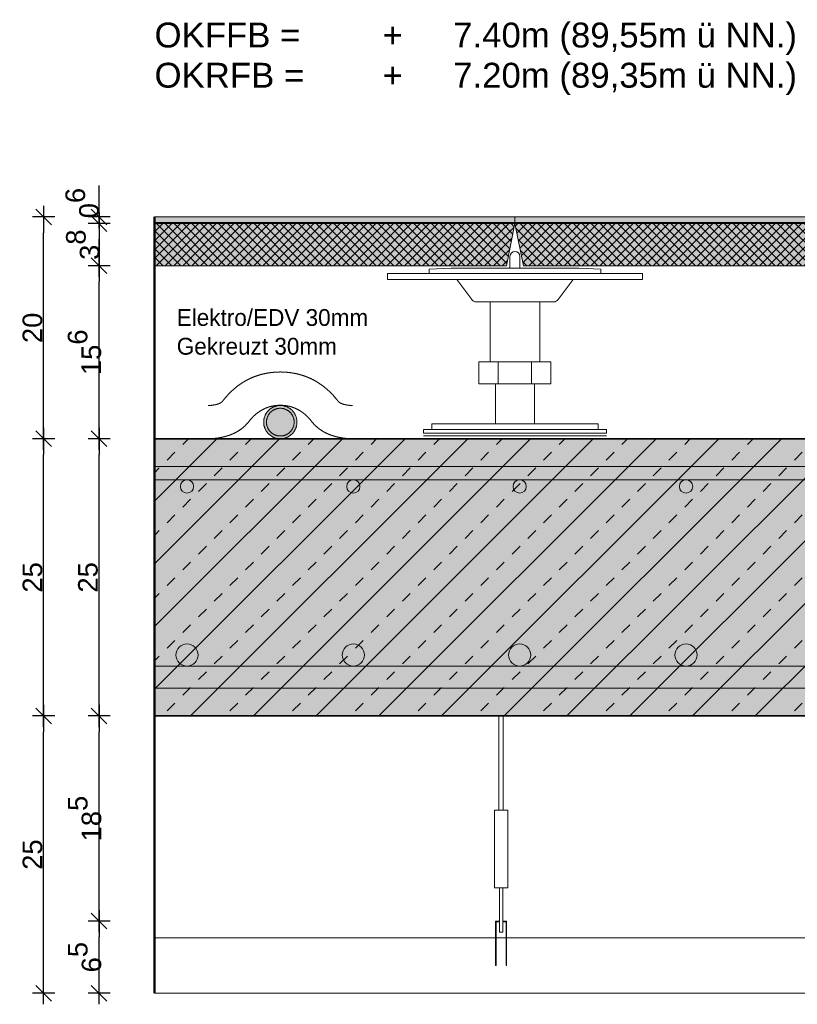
# Model space of a CAD drawing. Header units: metres. Extents: x 0.9 to 30.1, y -10.7 to 8.6.
# Tile 243 of 256: x 16.258 to 16.959, y 3.059 to 3.947. Entities that reach past the tile are written whole.
import ezdxf

# ---------------------------------------------------------------- set-up
doc = ezdxf.new("R2010")
doc.units = ezdxf.units.M
doc.header["$PDMODE"] = 1
doc.header["$PDSIZE"] = -2
doc.linetypes.add('ISO-03 Gestrichelt mit Abstand', pattern=[0.6096, 0.24384, -0.36576])
doc.layers.get('0').update_dxf_attribs({"lineweight": 25})
doc.layers.add('Bemaßung', color=7, linetype='Continuous', lineweight=9)
doc.layers.add('Keine', color=7, linetype='Continuous', lineweight=9)
doc.layers.get('0').freeze()
doc.styles.add('Arial', font='arial.ttf')
doc.styles.add('Century Gothic', font='GOTHIC.TTF')
doc.dimstyles.new('boris100', dxfattribs={"dimtxt": 17.652669, "dimasz": 0.001414, "dimexe": 0.001, "dimexo": 0.01, "dimgap": 0.0001, "dimtad": 1, "dimdec": 4, "dimtxsty": 'Arial', "dimblk": 'VW_SLASH', "dimblk1": 'VW_SLASH', "dimblk2": 'VW_SLASH', "dimcen": 0, "dimdle": 0.001, "dimadec": 3, "dimazin": 0, "dimtfac": 0.8, "dimtdec": 4, "dimtix": 1, "dimtmove": 0, "dimatfit": 0, "dimldrblk": 'VW_FILLEDARROW', "dimfxl": 0.001, "dimfxlon": 1, "dimfrac": 2, "dimtolj": 1, "dimarcsym": 0})
pattern_1 = [(45, (0, 0), (0, -0.008), []), (-45, (0, 0), (0.008, 0), [])]

# ---------------------------------------------------------------- blocks, each defined once
blk = doc.blocks.new('VW_SLASH')
at = {"color": 0, "linetype": 'ByBlock', "lineweight": -2, "transparency": 16777216}
blk.add_line((0.707, 0), (-1, 0), dxfattribs=at)
at = {"color": 0, "linetype": 'Continuous', "lineweight": 20, "transparency": 16777216, "flags": 128}
blk.add_lwpolyline([(0.5, 0.5), (-0.5, -0.5)], dxfattribs=at)
blk = doc.blocks.new('*D91')
at = {"layer": 'Bemaßung', "color": 0, "lineweight": -2}
for p, q in [((16.2894, 3.76891), (16.2694, 3.76891)), ((16.2794, 3.58305), (16.2794, 3.75477)), ((16.2894, 3.56891), (16.2694, 3.56891))]:
    blk.add_line(p, q, dxfattribs=at)
at = {"layer": 'Defpoints', "color": 0}
for p in [(16.2794, 3.76891), (16.3794, 3.76891), (16.3794, 3.56891)]:
    blk.add_point(p, dxfattribs=at)
at = {"layer": 'Bemaßung', "color": 0, "lineweight": -2, "xscale": 0.014138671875, "yscale": 0.014138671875, "zscale": 0.014138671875}
for p, rotation in [((16.2794, 3.76891), 90), ((16.2794, 3.56891), 270)]:
    blk.add_blockref('VW_SLASH', p, dxfattribs=dict(at, rotation=rotation))
at = {"layer": 'Bemaßung', "color": 0, "insert": (16.26939, 3.66891), "char_height": 0.017653, "attachment_point": 5, "rotation": 90, "style": 'Arial'}
blk.add_mtext('\\A1;20', dxfattribs=at)
blk = doc.blocks.new('VW_FILLEDARROW')
at = {"linetype": 'Continuous', "lineweight": 5, "true_color": 0xb9b9b9, "transparency": 16777216}
h = blk.add_hatch(dxfattribs=at)
h.set_pattern_fill('Dämm', color=9, style=0, pattern_type=2)
h.set_pattern_definition([(-45, (0, 0), (0.00053033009, 0.00053033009), []), (-135, (0, 0), (0.00053033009, -0.00053033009), [])])
h.paths.add_polyline_path([(-2.246, 0.602), (0, 0), (-2.246, -0.602)])
at = {"color": 0, "linetype": 'Continuous', "lineweight": 5, "transparency": 16777216, "flags": 128}
blk.add_lwpolyline([(-2.246, 0.602), (0, 0), (-2.246, -0.602)], close=True, dxfattribs=at)
blk = doc.blocks.new('*D92')
at = {"layer": 'Bemaßung', "color": 0, "lineweight": -2}
for p, q in [((16.2894, 3.56891), (16.2694, 3.56891)), ((16.2794, 3.33305), (16.2794, 3.55477)), ((16.2894, 3.31891), (16.2694, 3.31891))]:
    blk.add_line(p, q, dxfattribs=at)
at = {"layer": 'Defpoints', "color": 0}
for p in [(16.2794, 3.56891), (16.3794, 3.56891), (16.3794, 3.31891)]:
    blk.add_point(p, dxfattribs=at)
at = {"layer": 'Bemaßung', "color": 0, "lineweight": -2, "xscale": 0.014138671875, "yscale": 0.014138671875, "zscale": 0.014138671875}
for p, rotation in [((16.2794, 3.56891), 90), ((16.2794, 3.31891), 270)]:
    blk.add_blockref('VW_SLASH', p, dxfattribs=dict(at, rotation=rotation))
at = {"layer": 'Bemaßung', "color": 0, "insert": (16.26939, 3.44391), "char_height": 0.017653, "attachment_point": 5, "rotation": 90, "style": 'Arial'}
blk.add_mtext('\\A1;25', dxfattribs=at)
blk = doc.blocks.new('*D93')
at = {"layer": 'Bemaßung', "color": 0, "lineweight": -2}
for p, q in [((16.2894, 3.31891), (16.2694, 3.31891)), ((16.2794, 3.08305), (16.2794, 3.30477)), ((16.2894, 3.06891), (16.2694, 3.06891))]:
    blk.add_line(p, q, dxfattribs=at)
at = {"layer": 'Defpoints', "color": 0}
for p in [(16.2794, 3.31891), (16.3794, 3.31891), (16.3794, 3.06891)]:
    blk.add_point(p, dxfattribs=at)
at = {"layer": 'Bemaßung', "color": 0, "lineweight": -2, "xscale": 0.014138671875, "yscale": 0.014138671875, "zscale": 0.014138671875}
for p, rotation in [((16.2794, 3.31891), 90), ((16.2794, 3.06891), 270)]:
    blk.add_blockref('VW_SLASH', p, dxfattribs=dict(at, rotation=rotation))
at = {"layer": 'Bemaßung', "color": 0, "insert": (16.26939, 3.19391), "char_height": 0.017653, "attachment_point": 5, "rotation": 90, "style": 'Arial'}
blk.add_mtext('\\A1;25', dxfattribs=at)
blk = doc.blocks.new('*D94')
at = {"layer": 'Bemaßung', "color": 0, "lineweight": -2}
for p, q in [((16.3294, 3.78305), (16.3294, 3.79719)), ((16.3394, 3.76891), (16.3194, 3.76891)), ((16.3294, 3.76291), (16.3294, 3.76891)), ((16.3394, 3.76291), (16.3194, 3.76291)), ((16.3294, 3.74877), (16.3294, 3.73463))]:
    blk.add_line(p, q, dxfattribs=at)
at = {"layer": 'Defpoints', "color": 0}
for p in [(16.3294, 3.76891), (16.3794, 3.76891), (16.3794, 3.76291)]:
    blk.add_point(p, dxfattribs=at)
at = {"layer": 'Bemaßung', "color": 0, "lineweight": -2, "xscale": 0.014138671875, "yscale": 0.014138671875, "zscale": 0.014138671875}
for p, rotation in [((16.3294, 3.76891), 270), ((16.3294, 3.76291), 90)]:
    blk.add_blockref('VW_SLASH', p, dxfattribs=dict(at, rotation=rotation))
at = {"layer": 'Bemaßung', "color": 0, "insert": (16.3142, 3.78147), "char_height": 0.0176527, "attachment_point": 5, "rotation": 90, "style": 'Arial'}
blk.add_mtext('\\A1;0\\S6^ ;', dxfattribs=at)
blk = doc.blocks.new('*D95')
at = {"layer": 'Bemaßung', "color": 0, "lineweight": -2}
for p, q in [((16.3394, 3.76291), (16.3194, 3.76291)), ((16.3294, 3.73905), (16.3294, 3.74877)), ((16.3394, 3.72491), (16.3194, 3.72491))]:
    blk.add_line(p, q, dxfattribs=at)
at = {"layer": 'Defpoints', "color": 0}
for p in [(16.3294, 3.76291), (16.3794, 3.76291), (16.3794, 3.72491)]:
    blk.add_point(p, dxfattribs=at)
at = {"layer": 'Bemaßung', "color": 0, "lineweight": -2, "xscale": 0.014138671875, "yscale": 0.014138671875, "zscale": 0.014138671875}
for p, rotation in [((16.3294, 3.76291), 90), ((16.3294, 3.72491), 270)]:
    blk.add_blockref('VW_SLASH', p, dxfattribs=dict(at, rotation=rotation))
at = {"layer": 'Bemaßung', "color": 0, "insert": (16.31475, 3.74391), "char_height": 0.0176527, "attachment_point": 5, "rotation": 90, "style": 'Arial'}
blk.add_mtext('\\A1;3\\S8^ ;', dxfattribs=at)
blk = doc.blocks.new('*D96')
at = {"layer": 'Bemaßung', "color": 0, "lineweight": -2}
for p, q in [((16.3394, 3.72491), (16.3194, 3.72491)), ((16.3294, 3.58305), (16.3294, 3.71077)), ((16.3394, 3.56891), (16.3194, 3.56891))]:
    blk.add_line(p, q, dxfattribs=at)
at = {"layer": 'Defpoints', "color": 0}
for p in [(16.3294, 3.72491), (16.3794, 3.72491), (16.3794, 3.56891)]:
    blk.add_point(p, dxfattribs=at)
at = {"layer": 'Bemaßung', "color": 0, "lineweight": -2, "xscale": 0.014138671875, "yscale": 0.014138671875, "zscale": 0.014138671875}
for p, rotation in [((16.3294, 3.72491), 90), ((16.3294, 3.56891), 270)]:
    blk.add_blockref('VW_SLASH', p, dxfattribs=dict(at, rotation=rotation))
at = {"layer": 'Bemaßung', "color": 0, "insert": (16.31629, 3.64691), "char_height": 0.0176527, "attachment_point": 5, "rotation": 90, "style": 'Arial'}
blk.add_mtext('\\A1;15\\S6^ ;', dxfattribs=at)
blk = doc.blocks.new('*D97')
at = {"layer": 'Bemaßung', "color": 0, "lineweight": -2}
for p, q in [((16.3394, 3.56891), (16.3194, 3.56891)), ((16.3294, 3.33305), (16.3294, 3.55477)), ((16.3394, 3.31891), (16.3194, 3.31891))]:
    blk.add_line(p, q, dxfattribs=at)
at = {"layer": 'Defpoints', "color": 0}
for p in [(16.3294, 3.56891), (16.3794, 3.56891), (16.3794, 3.31891)]:
    blk.add_point(p, dxfattribs=at)
at = {"layer": 'Bemaßung', "color": 0, "lineweight": -2, "xscale": 0.014138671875, "yscale": 0.014138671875, "zscale": 0.014138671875}
for p, rotation in [((16.3294, 3.56891), 90), ((16.3294, 3.31891), 270)]:
    blk.add_blockref('VW_SLASH', p, dxfattribs=dict(at, rotation=rotation))
at = {"layer": 'Bemaßung', "color": 0, "insert": (16.31939, 3.44391), "char_height": 0.017653, "attachment_point": 5, "rotation": 90, "style": 'Arial'}
blk.add_mtext('\\A1;25', dxfattribs=at)
blk = doc.blocks.new('*D98')
at = {"layer": 'Bemaßung', "color": 0, "lineweight": -2}
for p, q in [((16.3394, 3.31891), (16.3194, 3.31891)), ((16.3294, 3.14805), (16.3294, 3.30477)), ((16.3394, 3.13391), (16.3194, 3.13391))]:
    blk.add_line(p, q, dxfattribs=at)
at = {"layer": 'Defpoints', "color": 0}
for p in [(16.3294, 3.31891), (16.3794, 3.31891), (16.6869, 3.13391)]:
    blk.add_point(p, dxfattribs=at)
at = {"layer": 'Bemaßung', "color": 0, "lineweight": -2, "xscale": 0.014138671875, "yscale": 0.014138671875, "zscale": 0.014138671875}
for p, rotation in [((16.3294, 3.31891), 90), ((16.3294, 3.13391), 270)]:
    blk.add_blockref('VW_SLASH', p, dxfattribs=dict(at, rotation=rotation))
at = {"layer": 'Bemaßung', "color": 0, "insert": (16.31645, 3.22641), "char_height": 0.0176527, "attachment_point": 5, "rotation": 90, "style": 'Arial'}
blk.add_mtext('\\A1;18\\S5^ ;', dxfattribs=at)
blk = doc.blocks.new('*D99')
at = {"layer": 'Bemaßung', "color": 0, "lineweight": -2}
for p, q in [((16.3394, 3.13391), (16.3194, 3.13391)), ((16.3294, 3.08305), (16.3294, 3.11977)), ((16.3394, 3.06891), (16.3194, 3.06891))]:
    blk.add_line(p, q, dxfattribs=at)
at = {"layer": 'Defpoints', "color": 0}
for p in [(16.3294, 3.13391), (16.6869, 3.13391), (16.3794, 3.06891)]:
    blk.add_point(p, dxfattribs=at)
at = {"layer": 'Bemaßung', "color": 0, "lineweight": -2, "xscale": 0.014138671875, "yscale": 0.014138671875, "zscale": 0.014138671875}
for p, rotation in [((16.3294, 3.13391), 90), ((16.3294, 3.06891), 270)]:
    blk.add_blockref('VW_SLASH', p, dxfattribs=dict(at, rotation=rotation))
at = {"layer": 'Bemaßung', "color": 0, "insert": (16.31645, 3.10141), "char_height": 0.0176527, "attachment_point": 5, "rotation": 90, "style": 'Arial'}
blk.add_mtext('\\A1;6\\S5^ ;', dxfattribs=at)

msp = doc.modelspace()

# ---------------------------------------------------------------- hatches: boundary and pattern name
at = {"layer": 'Keine', "linetype": 'Continuous', "lineweight": 0, "true_color": 0x666666, "transparency": 33554687}
for points in [[(16.3794, 3.76891), (16.7044, 3.76891), (16.7044, 3.76391), (16.3794, 3.76391)], [(16.7044, 3.76891), (17.3044, 3.76891), (17.3044, 3.76391), (16.7044, 3.76391)]]:
    msp.add_hatch(color=251, dxfattribs=at).paths.add_polyline_path(points)
at = {"layer": 'Keine', "linetype": 'Continuous', "lineweight": 0, "true_color": 0xcccccc, "transparency": 33554687}
for points in [[(16.3794, 3.76391), (16.7044, 3.76391), (16.7044, 3.76291), (16.3794, 3.76291)], [(16.7044, 3.76391), (17.3044, 3.76391), (17.3044, 3.76291), (16.7044, 3.76291)]]:
    msp.add_hatch(color=254, dxfattribs=at).paths.add_polyline_path(points)
at = {"layer": 'Keine', "linetype": 'Continuous', "lineweight": 0, "true_color": 0x808080, "transparency": 33554687}
msp.add_hatch(color=8, dxfattribs=at).paths.add_polyline_path([(16.48532, 3.5969), (16.4862, 3.59737), (16.4871, 3.59778), (16.48801, 3.59812), (16.48894, 3.59841), (16.48989, 3.59863), (16.49085, 3.59878), (16.49183, 3.59888), (16.49282, 3.59891), (16.49382, 3.59888), (16.4948, 3.59878), (16.49576, 3.59863), (16.49671, 3.59841), (16.49764, 3.59812), (16.49855, 3.59778), (16.49945, 3.59737), (16.50032, 3.5969), (16.50117, 3.59637), (16.50197, 3.5958), (16.50273, 3.59518), (16.50344, 3.59452), (16.5041, 3.59381), (16.50472, 3.59306), (16.50529, 3.59225), (16.50581, 3.59141), (16.50629, 3.59053), (16.50669, 3.58963), (16.50704, 3.58872), (16.50732, 3.58779), (16.50754, 3.58685), (16.5077, 3.58588), (16.50779, 3.5849), (16.50782, 3.58391), (16.50779, 3.58291), (16.5077, 3.58193), (16.50754, 3.58097), (16.50732, 3.58002), (16.50704, 3.57909), (16.50669, 3.57818), (16.50629, 3.57729), (16.50581, 3.57641), (16.50529, 3.57556), (16.50472, 3.57476), (16.5041, 3.574), (16.50344, 3.57329), (16.50273, 3.57263), (16.50197, 3.57201), (16.50117, 3.57144), (16.50032, 3.57092), (16.49945, 3.57045), (16.49855, 3.57004), (16.49764, 3.56969), (16.49671, 3.56941), (16.49576, 3.56919), (16.4948, 3.56903), (16.49382, 3.56894), (16.49282, 3.56891), (16.49183, 3.56894), (16.49085, 3.56903), (16.48989, 3.56919), (16.48894, 3.56941), (16.48801, 3.56969), (16.4871, 3.57004), (16.4862, 3.57045), (16.48532, 3.57092), (16.48448, 3.57144), (16.48368, 3.57201), (16.48292, 3.57263), (16.48221, 3.57329), (16.48155, 3.574), (16.48093, 3.57476), (16.48036, 3.57556), (16.47983, 3.57641), (16.47936, 3.57729), (16.47895, 3.57818), (16.47861, 3.57909), (16.47833, 3.58002), (16.47811, 3.58097), (16.47795, 3.58193), (16.47786, 3.58291), (16.47782, 3.58391), (16.47786, 3.5849), (16.47795, 3.58588), (16.47811, 3.58685), (16.47833, 3.58779), (16.47861, 3.58872), (16.47895, 3.58963), (16.47936, 3.59053), (16.47983, 3.59141), (16.48036, 3.59225), (16.48093, 3.59306), (16.48155, 3.59381), (16.48221, 3.59452), (16.48292, 3.59518), (16.48368, 3.5958), (16.48448, 3.59637)])
at = {"layer": 'Keine', "linetype": 'Continuous', "lineweight": 0, "true_color": 0xeeeeee, "transparency": 33554687}
msp.add_hatch(color=7, dxfattribs=at).paths.add_polyline_path([(16.48657, 3.59473), (16.48731, 3.59513), (16.48805, 3.59547), (16.48881, 3.59575), (16.48959, 3.59599), (16.49037, 3.59617), (16.49118, 3.5963), (16.49199, 3.59638), (16.49282, 3.59641), (16.49365, 3.59638), (16.49447, 3.5963), (16.49527, 3.59617), (16.49606, 3.59599), (16.49684, 3.59575), (16.4976, 3.59547), (16.49834, 3.59513), (16.49907, 3.59473), (16.49978, 3.5943), (16.50045, 3.59382), (16.50108, 3.5933), (16.50167, 3.59275), (16.50222, 3.59216), (16.50274, 3.59153), (16.50321, 3.59086), (16.50365, 3.59016), (16.50404, 3.58943), (16.50438, 3.58868), (16.50467, 3.58792), (16.50491, 3.58714), (16.50509, 3.58636), (16.50522, 3.58555), (16.5053, 3.58474), (16.50532, 3.58391), (16.5053, 3.58308), (16.50522, 3.58226), (16.50509, 3.58146), (16.50491, 3.58067), (16.50467, 3.5799), (16.50438, 3.57914), (16.50404, 3.57839), (16.50365, 3.57766), (16.50321, 3.57695), (16.50274, 3.57628), (16.50222, 3.57565), (16.50167, 3.57506), (16.50108, 3.57451), (16.50045, 3.574), (16.49978, 3.57352), (16.49907, 3.57308), (16.49834, 3.57269), (16.4976, 3.57235), (16.49684, 3.57206), (16.49606, 3.57183), (16.49527, 3.57164), (16.49447, 3.57151), (16.49365, 3.57143), (16.49282, 3.57141), (16.49199, 3.57143), (16.49118, 3.57151), (16.49037, 3.57164), (16.48959, 3.57183), (16.48881, 3.57206), (16.48805, 3.57235), (16.48731, 3.57269), (16.48657, 3.57308), (16.48587, 3.57352), (16.4852, 3.574), (16.48457, 3.57451), (16.48398, 3.57506), (16.48343, 3.57565), (16.48291, 3.57628), (16.48244, 3.57695), (16.482, 3.57766), (16.48161, 3.57839), (16.48127, 3.57914), (16.48098, 3.5799), (16.48074, 3.58067), (16.48056, 3.58146), (16.48043, 3.58226), (16.48035, 3.58308), (16.48032, 3.58391), (16.48035, 3.58474), (16.48043, 3.58555), (16.48056, 3.58636), (16.48074, 3.58714), (16.48098, 3.58792), (16.48127, 3.58868), (16.48161, 3.58943), (16.482, 3.59016), (16.48244, 3.59086), (16.48291, 3.59153), (16.48343, 3.59216), (16.48398, 3.59275), (16.48457, 3.5933), (16.4852, 3.59382), (16.48587, 3.5943)])
at = {"layer": 'Keine', "linetype": 'Continuous', "lineweight": 0, "true_color": 0xdddddd, "transparency": 33554687}
for points in [[(16.3794, 3.54391), (16.3794, 3.53191), (17.6294, 3.53191), (17.6294, 3.54391)], [(16.3794, 3.36391), (16.3794, 3.34391), (17.6294, 3.34391), (17.6294, 3.36391)]]:
    msp.add_hatch(color=254, dxfattribs=at).paths.add_polyline_path(points)
h = msp.add_hatch(color=254, dxfattribs=at)
edge = h.paths.add_edge_path()
edge.add_arc((16.40866, 3.52591), 0.006, 0, 360)
h = msp.add_hatch(color=254, dxfattribs=at)
edge = h.paths.add_edge_path()
edge.add_arc((16.55866, 3.52591), 0.006, 0, 360)
h = msp.add_hatch(color=254, dxfattribs=at)
edge = h.paths.add_edge_path()
edge.add_arc((16.70866, 3.52591), 0.006, 0, 360)
h = msp.add_hatch(color=254, dxfattribs=at)
edge = h.paths.add_edge_path()
edge.add_arc((16.85866, 3.52591), 0.006, 0, 360)
h = msp.add_hatch(color=254, dxfattribs=at)
edge = h.paths.add_edge_path()
edge.add_arc((16.40866, 3.37391), 0.01, 0, 360)
h = msp.add_hatch(color=254, dxfattribs=at)
edge = h.paths.add_edge_path()
edge.add_arc((16.55866, 3.37391), 0.01, 0, 360)
h = msp.add_hatch(color=254, dxfattribs=at)
edge = h.paths.add_edge_path()
edge.add_arc((16.70866, 3.37391), 0.01, 0, 360)
h = msp.add_hatch(color=254, dxfattribs=at)
edge = h.paths.add_edge_path()
edge.add_arc((16.85866, 3.37391), 0.01, 0, 360)

# ---------------------------------------------------------------- linework, layer by layer
at = {"layer": 'Keine', "color": 7, "linetype": 'ISO-03 Gestrichelt mit Abstand', "lineweight": 13, "transparency": 33554687}
msp.add_line((16.6219, 3.57141), (16.7869, 3.57141), dxfattribs=at)
at = {"layer": 'Keine', "color": 7, "linetype": 'Continuous', "lineweight": 13, "transparency": 33554687, "flags": 128}
for points in [[(16.3794, 3.76891), (16.7044, 3.76891), (16.7044, 3.76391), (16.3794, 3.76391)], [(16.7044, 3.76891), (17.3044, 3.76891), (17.3044, 3.76391), (16.7044, 3.76391)]]:
    msp.add_lwpolyline(points, close=True, dxfattribs=at)
at = {"layer": 'Keine', "color": 7, "linetype": 'Continuous', "lineweight": 5, "transparency": 33554687, "flags": 128}
for points in [[(16.3794, 3.76391), (16.7044, 3.76391), (16.7044, 3.76291), (16.3794, 3.76291)], [(16.7044, 3.76391), (17.3044, 3.76391), (17.3044, 3.76291), (16.7044, 3.76291)]]:
    msp.add_lwpolyline(points, close=True, dxfattribs=at)
at = {"layer": 'Keine', "color": 9, "linetype": 'Continuous', "lineweight": 13, "transparency": 33554687, "flags": 128}
for points in [[(16.3794, 3.54391), (16.3794, 3.53191), (17.6294, 3.53191), (17.6294, 3.54391)], [(16.3794, 3.36391), (16.3794, 3.34391), (17.6294, 3.34391), (17.6294, 3.36391)]]:
    msp.add_lwpolyline(points, close=True, dxfattribs=at)
at = {"layer": 'Keine', "color": 9, "linetype": 'Continuous', "lineweight": 13, "transparency": 33554687}
for centre, radius in [((16.40866, 3.52591), 0.006), ((16.55866, 3.52591), 0.006), ((16.70866, 3.52591), 0.006), ((16.85866, 3.52591), 0.006), ((16.40866, 3.37391), 0.01), ((16.55866, 3.37391), 0.01), ((16.70866, 3.37391), 0.01), ((16.85866, 3.37391), 0.01)]:
    msp.add_circle(centre, radius, dxfattribs=at)
at = {"layer": 'Keine', "color": 7, "linetype": 'ISO-03 Gestrichelt mit Abstand', "lineweight": 13, "transparency": 33554687}
for points, knots in [([(16.55777, 3.59887), (16.54754, 3.59939), (16.52477, 3.62871), (16.49302, 3.62914), (16.49282, 3.62914), (16.49261, 3.62914), (16.46087, 3.62871), (16.43809, 3.59939), (16.42787, 3.59887)], [0, 0, 0, 0.059931, 0.497178, 0.5, 0.5, 0.502822, 0.940069, 1, 1, 1]), ([(16.55623, 3.56891), (16.53228, 3.57013), (16.50993, 3.59891), (16.49282, 3.59914), (16.4757, 3.59891), (16.45335, 3.57013), (16.4294, 3.56891)], [0, 0, 0, 0.25, 0.5, 0.5, 0.75, 1, 1, 1])]:
    msp.add_open_spline(points, degree=2, knots=knots, dxfattribs=at)
at = {"layer": 'Keine', "lineweight": 9, "transparency": 33554687}
for points in [[(16.48532, 3.5969), (16.4888, 3.59891), (16.49684, 3.59891), (16.5038, 3.59489), (16.50782, 3.58793), (16.50782, 3.57989), (16.5038, 3.57293), (16.49684, 3.56891), (16.4888, 3.56891), (16.48184, 3.57293), (16.47782, 3.57989), (16.47782, 3.58793), (16.48184, 3.59489), (16.48532, 3.5969)], [(16.48657, 3.59473), (16.48947, 3.59641), (16.49617, 3.59641), (16.50197, 3.59306), (16.50532, 3.58726), (16.50532, 3.58056), (16.50197, 3.57476), (16.49617, 3.57141), (16.48947, 3.57141), (16.48367, 3.57476), (16.48032, 3.58056), (16.48032, 3.58726), (16.48367, 3.59306), (16.48657, 3.59473)]]:
    msp.add_open_spline(points, degree=2, dxfattribs=at)

# ---------------------------------------------------------------- texts
at = {"layer": 'Keine', "color": 7, "transparency": 33554687, "insert": (16.3794, 3.94423), "char_height": 0.0224389, "attachment_point": 1, "line_spacing_factor": 0.969122, "style": 'Arial'}
msp.add_mtext('\\pxt1.297;OKFFB =^I   +^I7.40m (89,55m ü NN.)\\POKRFB =^I   +^I7.20m (89,35m ü NN.)', dxfattribs=at)
at = {"layer": 'Keine', "color": 7, "transparency": 33554687, "insert": (16.3994, 3.64454), "char_height": 0.015186, "width": 0.2658546, "attachment_point": 7, "line_spacing_factor": 1.024381, "style": 'Century Gothic'}
msp.add_mtext('Elektro/EDV 30mm\\P{\\C8;Gekreuzt 30mm}', dxfattribs=at)

# ---------------------------------------------------------------- dimensions: what is measured, and where the dimension line sits
at = {"layer": 'Bemaßung'}
for base, p1, p2, text, override, picture, middle in [((16.3294, 3.76891), (16.3794, 3.76291), (16.3794, 3.76891), '0\\S6^ ;', {"dimtxt": 0.017653, "dimasz": 0.014139, "dimexe": 0.01, "dimgap": 0.001, "dimdec": 3, "dimpost": '<>', "dimtxsty": 'Arial', "dimdle": 0.01, "dimtix": 0, "dimtmove": 2, "dimfxl": 0.01}, '*D94', (16.3142, 3.78147)), ((16.3294, 3.76291), (16.3794, 3.72491), (16.3794, 3.76291), '3\\S8^ ;', {"dimtxt": 0.017653, "dimasz": 0.014139, "dimexe": 0.01, "dimgap": 0.000451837, "dimdec": 3, "dimpost": '<>', "dimtxsty": 'Arial', "dimdle": 0.01, "dimtmove": 2, "dimfxl": 0.01}, '*D95', (16.31475, 3.74391))]:
    dim = msp.add_linear_dim(base=base, p1=p1, p2=p2, angle=270, text=text, dimstyle='boris100', override=override, dxfattribs=at)
    dim.commit()
    dim.dimension.update_dxf_attribs({"geometry": picture, "text_midpoint": middle, "dimtype": 160})
for base, p1, p2, text, override, picture, middle in [((16.2794, 3.76891), (16.3794, 3.56891), (16.3794, 3.76891), '20', {"dimtxt": 0.017653, "dimasz": 0.014139, "dimexe": 0.01, "dimgap": 0.001, "dimpost": '<>', "dimtxsty": 'Arial', "dimdle": 0.01, "dimtmove": 2, "dimfxl": 0.01}, '*D91', (16.26939, 3.66891)), ((16.3294, 3.72491), (16.3794, 3.56891), (16.3794, 3.72491), '15\\S6^ ;', {"dimtxt": 0.017653, "dimasz": 0.014139, "dimexe": 0.01, "dimgap": 0.001, "dimdec": 3, "dimpost": '<>', "dimtxsty": 'Arial', "dimdle": 0.01, "dimtmove": 2, "dimfxl": 0.01}, '*D96', (16.31629, 3.64691)), ((16.2794, 3.56891), (16.3794, 3.31891), (16.3794, 3.56891), '25', {"dimtxt": 0.017653, "dimasz": 0.014139, "dimexe": 0.01, "dimgap": 0.001, "dimpost": '<>', "dimtxsty": 'Arial', "dimdle": 0.01, "dimtmove": 2, "dimfxl": 0.01}, '*D92', (16.26939, 3.44391)), ((16.3294, 3.56891), (16.3794, 3.31891), (16.3794, 3.56891), '25', {"dimtxt": 0.017653, "dimasz": 0.014139, "dimexe": 0.01, "dimgap": 0.001, "dimdec": 3, "dimpost": '<>', "dimtxsty": 'Arial', "dimdle": 0.01, "dimtmove": 2, "dimfxl": 0.01}, '*D97', (16.31939, 3.44391))]:
    dim = msp.add_linear_dim(base=base, p1=p1, p2=p2, angle=270, text=text, dimstyle='boris100', override=override, dxfattribs=at)
    dim.commit()
    dim.dimension.update_dxf_attribs({"geometry": picture, "text_midpoint": middle})

# ---------------------------------------------------------------- wipeouts: each hides what was drawn before it
at = {"color": 255, "linetype": 'Continuous', "lineweight": 5, "transparency": 33554687}
msp.add_wipeout([(16.5894, 3.71791), (16.8194, 3.71791), (16.8194, 3.71241), (16.5894, 3.71241)], dxfattribs=at).dxf.layer = 'Keine'
at = {"color": 255, "linetype": 'Continuous', "lineweight": 9, "transparency": 33554687}
for points in [[(16.6899, 3.31891), (16.6939, 3.31891), (16.6939, 3.23391), (16.6899, 3.23391)], [(17.6294, 3.06891), (16.3794, 3.06891), (16.3794, 3.11891), (17.6294, 3.11891)]]:
    msp.add_wipeout(points, dxfattribs=at).dxf.layer = 'Keine'

# ---------------------------------------------------------------- next in the draw order: hatches: boundary and pattern name
at = {"layer": 'Keine', "linetype": 'Continuous', "lineweight": 0, "true_color": 0xc0c0c0, "transparency": 33554687}
msp.add_hatch(color=9, dxfattribs=at).paths.add_polyline_path([(16.3794, 3.56891), (17.6294, 3.56891), (17.6294, 3.31891), (16.3794, 3.31891)])
at = {"layer": 'Keine', "linetype": 'Continuous', "lineweight": 13, "true_color": 0x333333, "transparency": 33554687}
h = msp.add_hatch(dxfattribs=at)
h.set_pattern_fill('Stahlbeton-M1_10', color=250, style=0, pattern_type=2)
h.set_pattern_definition([(45, (0, 0), (0.02828427, -0.02828427), [0.01, -0.01])])
h.paths.add_polyline_path([(16.3794, 3.56891), (17.6294, 3.56891), (17.6294, 3.31891), (16.3794, 3.31891)])
at = {"layer": 'Keine', "linetype": 'Continuous', "lineweight": 13, "true_color": 0x4c4c4c, "transparency": 33554687}
h = msp.add_hatch(dxfattribs=at)
h.set_pattern_fill('Stahlbeton-M1_10-1', color=251, style=0, pattern_type=2)
h.set_pattern_definition([(-135, (0.012426, -0.013254), (0.02828427, -0.02828427), [])])
h.paths.add_polyline_path([(16.3794, 3.56891), (17.6294, 3.56891), (17.6294, 3.31891), (16.3794, 3.31891)])
at = {"layer": 'Keine', "linetype": 'Continuous', "lineweight": 0, "true_color": 0x7f7f7f, "transparency": 33554687}
msp.add_hatch(color=8, dxfattribs=at).paths.add_polyline_path([(16.6869, 3.09391), (16.6874, 3.09391), (16.6874, 3.13341), (16.6964, 3.13341), (16.6964, 3.09391), (16.6969, 3.09391), (16.6969, 3.13391), (16.6869, 3.13391)])

# ---------------------------------------------------------------- next in the draw order: linework, layer by layer
at = {"layer": 'Keine', "color": 255, "lineweight": 50}
msp.add_line((16.3794, 3.76891), (16.3794, 3.06891), dxfattribs=at)
at = {"layer": 'Keine', "color": 8, "linetype": 'Continuous', "lineweight": 5, "true_color": 0x808080, "transparency": 33554687, "flags": 128}
msp.add_lwpolyline([(16.5894, 3.71791), (16.8194, 3.71791), (16.8194, 3.71241), (16.5894, 3.71241)], close=True, dxfattribs=at)
at = {"layer": 'Keine', "color": 7, "linetype": 'Continuous', "lineweight": 35, "transparency": 33554687, "flags": 128}
msp.add_lwpolyline([(16.3794, 3.56891), (17.6294, 3.56891), (17.6294, 3.31891), (16.3794, 3.31891)], close=True, dxfattribs=at)
at = {"layer": 'Keine', "color": 7, "linetype": 'Continuous', "lineweight": 9, "transparency": 33554687, "flags": 128}
for points in [[(16.6899, 3.31891), (16.6939, 3.31891), (16.6939, 3.23391), (16.6899, 3.23391)], [(17.6294, 3.06891), (16.3794, 3.06891), (16.3794, 3.11891), (17.6294, 3.11891)]]:
    msp.add_lwpolyline(points, close=True, dxfattribs=at)
at = {"layer": 'Keine', "color": 7, "linetype": 'Continuous', "lineweight": 13, "transparency": 33554687, "flags": 128}
msp.add_lwpolyline([(16.6869, 3.09391), (16.6874, 3.09391), (16.6874, 3.13341), (16.6964, 3.13341), (16.6964, 3.09391), (16.6969, 3.09391), (16.6969, 3.13391), (16.6869, 3.13391)], close=True, dxfattribs=at)

# ---------------------------------------------------------------- next in the draw order: dimensions: what is measured, and where the dimension line sits
at = {"layer": 'Bemaßung'}
dim = msp.add_linear_dim(base=(16.2794, 3.31891), p1=(16.3794, 3.06891), p2=(16.3794, 3.31891), angle=270, text='25', dimstyle='boris100', override={"dimtxt": 0.017653, "dimasz": 0.014139, "dimexe": 0.01, "dimgap": 0.001, "dimpost": '<>', "dimtxsty": 'Arial', "dimdle": 0.01, "dimtmove": 2, "dimfxl": 0.01}, dxfattribs=at)
dim.commit()
dim.dimension.update_dxf_attribs({"geometry": '*D93', "text_midpoint": (16.26939, 3.19391)})

# ---------------------------------------------------------------- next in the draw order: wipeouts: each hides what was drawn before it
at = {"color": 255, "linetype": 'Continuous', "lineweight": 5, "transparency": 33554687}
for points in [[(16.6269, 3.71791), (16.6269, 3.72191), (16.6469, 3.72291), (16.7619, 3.72291), (16.7819, 3.72191), (16.7819, 3.71791)], [(16.6519, 3.71241), (16.7569, 3.71241), (16.7434, 3.69441), (16.74302, 3.69397), (16.7426, 3.69357), (16.74214, 3.69322), (16.74163, 3.69294), (16.7411, 3.69271), (16.74055, 3.69254), (16.73998, 3.69244), (16.7394, 3.69241), (16.6694, 3.69241), (16.66882, 3.69244), (16.66825, 3.69254), (16.66769, 3.69271), (16.66716, 3.69294), (16.66666, 3.69322), (16.66619, 3.69357), (16.66577, 3.69397), (16.6654, 3.69441)]]:
    msp.add_wipeout(points, dxfattribs=at).dxf.layer = 'Keine'
at = {"color": 255, "linetype": 'Continuous', "lineweight": 9, "transparency": 33554687}
msp.add_wipeout([(16.6859, 3.23391), (16.6979, 3.23391), (16.6979, 3.16391), (16.6859, 3.16391)], dxfattribs=at).dxf.layer = 'Keine'

# ---------------------------------------------------------------- next in the draw order: linework, layer by layer
at = {"layer": 'Keine', "color": 7, "linetype": 'Continuous', "lineweight": 5, "transparency": 33554687, "flags": 128}
msp.add_lwpolyline([(16.6269, 3.71791), (16.6269, 3.72191), (16.6469, 3.72291), (16.7619, 3.72291), (16.7819, 3.72191), (16.7819, 3.71791)], close=True, dxfattribs=at)
msp.add_lwpolyline([(16.6519, 3.71241), (16.7569, 3.71241), (16.7434, 3.69441, -0.236068), (16.7394, 3.69241), (16.6694, 3.69241, -0.236068), (16.6654, 3.69441)], format="xyb", close=True, dxfattribs=at)
at = {"layer": 'Keine', "color": 7, "linetype": 'Continuous', "lineweight": 9, "transparency": 33554687, "flags": 128}
msp.add_lwpolyline([(16.6859, 3.23391), (16.6979, 3.23391), (16.6979, 3.16391), (16.6859, 3.16391)], close=True, dxfattribs=at)

# ---------------------------------------------------------------- next in the draw order: wipeouts: each hides what was drawn before it
at = {"color": 255, "linetype": 'Continuous', "lineweight": 5, "transparency": 33554687}
for points in [[(16.7089, 3.73341), (16.7089, 3.72291), (16.6999, 3.72291), (16.6999, 3.73341), (16.69999, 3.73429), (16.70024, 3.73513), (16.70066, 3.73591), (16.70122, 3.73659), (16.7019, 3.73715), (16.70268, 3.73757), (16.70352, 3.73782), (16.70528, 3.73782), (16.70612, 3.73757), (16.7069, 3.73715), (16.70758, 3.73659), (16.70814, 3.73591), (16.70856, 3.73513), (16.70881, 3.73429)], [(16.6819, 3.69241), (16.7269, 3.69241), (16.7269, 3.63841), (16.6819, 3.63841)]]:
    msp.add_wipeout(points, dxfattribs=at).dxf.layer = 'Keine'
at = {"color": 255, "linetype": 'Continuous', "lineweight": 9, "transparency": 33554687}
msp.add_wipeout([(16.6904, 3.16391), (16.6934, 3.16391), (16.6934, 3.12391), (16.6904, 3.12391)], dxfattribs=at).dxf.layer = 'Keine'

# ---------------------------------------------------------------- next in the draw order: hatches: boundary and pattern name
at = {"layer": 'Keine', "linetype": 'Continuous', "lineweight": 0, "true_color": 0xeeeeee, "transparency": 33554687}
for points in [[(16.3794, 3.72491), (16.3794, 3.76291), (16.7044, 3.76291), (16.69664, 3.72491)], [(16.71216, 3.72491), (16.7044, 3.76291), (17.3044, 3.76291), (17.29664, 3.72491)]]:
    msp.add_hatch(color=7, dxfattribs=at).paths.add_polyline_path(points)
at = {"layer": 'Keine', "linetype": 'Continuous', "lineweight": 5, "transparency": 33554687}
h = msp.add_hatch(dxfattribs=at)
h.set_pattern_fill('Dämmung FBHdvDfv', style=0, pattern_type=2)
h.set_pattern_definition(pattern_1)
h.paths.add_polyline_path([(16.3794, 3.72491), (16.3794, 3.76291), (16.7044, 3.76291), (16.69664, 3.72491)])
h = msp.add_hatch(dxfattribs=at)
h.set_pattern_fill('Dämmung FBHdvDfv', style=0, pattern_type=2)
h.set_pattern_definition(pattern_1)
h.paths.add_polyline_path([(16.71216, 3.72491), (16.7044, 3.76291), (17.3044, 3.76291), (17.29664, 3.72491)])

# ---------------------------------------------------------------- next in the draw order: linework, layer by layer
at = {"layer": 'Keine', "color": 7, "linetype": 'Continuous', "lineweight": 5, "transparency": 33554687, "flags": 128}
for points in [[(16.3794, 3.72491), (16.3794, 3.76291), (16.7044, 3.76291), (16.69664, 3.72491)], [(16.71216, 3.72491), (16.7044, 3.76291), (17.3044, 3.76291), (17.29664, 3.72491)], [(16.6819, 3.69241), (16.7269, 3.69241), (16.7269, 3.63841), (16.6819, 3.63841)]]:
    msp.add_lwpolyline(points, close=True, dxfattribs=at)
msp.add_lwpolyline([(16.7089, 3.73341), (16.7089, 3.72291), (16.6999, 3.72291), (16.6999, 3.73341, -1), (16.7089, 3.73341)], format="xyb", close=True, dxfattribs=at)
at = {"layer": 'Keine', "color": 7, "linetype": 'Continuous', "lineweight": 9, "transparency": 33554687, "flags": 128}
msp.add_lwpolyline([(16.6904, 3.16391), (16.6934, 3.16391), (16.6934, 3.12391), (16.6904, 3.12391)], close=True, dxfattribs=at)

# ---------------------------------------------------------------- next in the draw order: dimensions: what is measured, and where the dimension line sits
at = {"layer": 'Bemaßung'}
for base, p1, p2, text, picture, middle in [((16.3294, 3.31891), (16.6869, 3.13391), (16.3794, 3.31891), '18\\S5^ ;', '*D98', (16.31645, 3.22641)), ((16.3294, 3.13391), (16.3794, 3.06891), (16.6869, 3.13391), '6\\S5^ ;', '*D99', (16.31645, 3.10141))]:
    dim = msp.add_linear_dim(base=base, p1=p1, p2=p2, angle=270, text=text, dimstyle='boris100', override={"dimtxt": 0.017653, "dimasz": 0.014139, "dimexe": 0.01, "dimgap": 0.001, "dimdec": 3, "dimpost": '<>', "dimtxsty": 'Arial', "dimdle": 0.01, "dimtmove": 2, "dimfxl": 0.01}, dxfattribs=at)
    dim.commit()
    dim.dimension.update_dxf_attribs({"geometry": picture, "text_midpoint": middle})

# ---------------------------------------------------------------- next in the draw order: wipeouts: each hides what was drawn before it
at = {"color": 255, "linetype": 'Continuous', "lineweight": 5, "transparency": 33554687}
msp.add_wipeout([(16.6719, 3.63841), (16.7369, 3.63841), (16.7369, 3.61841), (16.6719, 3.61841)], dxfattribs=at).dxf.layer = 'Keine'

# ---------------------------------------------------------------- next in the draw order: linework, layer by layer
at = {"layer": 'Keine', "color": 7, "linetype": 'Continuous', "lineweight": 5, "transparency": 33554687, "flags": 128}
msp.add_lwpolyline([(16.6719, 3.63841), (16.7369, 3.63841), (16.7369, 3.61841), (16.6719, 3.61841)], close=True, dxfattribs=at)

# ---------------------------------------------------------------- next in the draw order: wipeouts: each hides what was drawn before it
at = {"color": 255, "linetype": 'Continuous', "lineweight": 5, "transparency": 33554687}
for points in [[(16.6719, 3.63841), (16.6894, 3.63841), (16.6894, 3.61841), (16.6719, 3.61841)], [(16.7194, 3.63841), (16.7369, 3.63841), (16.7369, 3.61841), (16.7194, 3.61841)]]:
    msp.add_wipeout(points, dxfattribs=at).dxf.layer = 'Keine'

# ---------------------------------------------------------------- next in the draw order: linework, layer by layer
at = {"layer": 'Keine', "color": 7, "linetype": 'Continuous', "lineweight": 5, "transparency": 33554687, "flags": 128}
for points in [[(16.6719, 3.63841), (16.6894, 3.63841), (16.6894, 3.61841), (16.6719, 3.61841)], [(16.7194, 3.63841), (16.7369, 3.63841), (16.7369, 3.61841), (16.7194, 3.61841)]]:
    msp.add_lwpolyline(points, close=True, dxfattribs=at)

# ---------------------------------------------------------------- next in the draw order: wipeouts: each hides what was drawn before it
at = {"color": 255, "linetype": 'Continuous', "lineweight": 5, "transparency": 33554687}
msp.add_wipeout([(16.6869, 3.61841), (16.7219, 3.61841), (16.7219, 3.58241), (16.6869, 3.58241)], dxfattribs=at).dxf.layer = 'Keine'

# ---------------------------------------------------------------- next in the draw order: linework, layer by layer
at = {"layer": 'Keine', "color": 7, "linetype": 'Continuous', "lineweight": 5, "transparency": 33554687, "flags": 128}
msp.add_lwpolyline([(16.6869, 3.61841), (16.7219, 3.61841), (16.7219, 3.58241), (16.6869, 3.58241)], close=True, dxfattribs=at)

# ---------------------------------------------------------------- next in the draw order: wipeouts: each hides what was drawn before it
at = {"color": 255, "linetype": 'Continuous', "lineweight": 5, "transparency": 33554687}
msp.add_wipeout([(16.6294, 3.58241), (16.7794, 3.58241), (16.7794, 3.57741), (16.6294, 3.57741)], dxfattribs=at).dxf.layer = 'Keine'

# ---------------------------------------------------------------- next in the draw order: linework, layer by layer
at = {"layer": 'Keine', "color": 7, "linetype": 'Continuous', "lineweight": 5, "transparency": 33554687, "flags": 128}
msp.add_lwpolyline([(16.6294, 3.58241), (16.7794, 3.58241), (16.7794, 3.57741), (16.6294, 3.57741)], close=True, dxfattribs=at)

# ---------------------------------------------------------------- next in the draw order: wipeouts: each hides what was drawn before it
at = {"color": 255, "linetype": 'Continuous', "lineweight": 5, "transparency": 33554687}
msp.add_wipeout([(16.6219, 3.57741), (16.7869, 3.57741), (16.7869, 3.57391), (16.6219, 3.57391)], dxfattribs=at).dxf.layer = 'Keine'

# ---------------------------------------------------------------- next in the draw order: linework, layer by layer
at = {"layer": 'Keine', "color": 7, "linetype": 'Continuous', "lineweight": 5, "transparency": 33554687, "flags": 128}
msp.add_lwpolyline([(16.6219, 3.57741), (16.7869, 3.57741), (16.7869, 3.57391), (16.6219, 3.57391)], close=True, dxfattribs=at)

doc.saveas('drawing.dxf')
